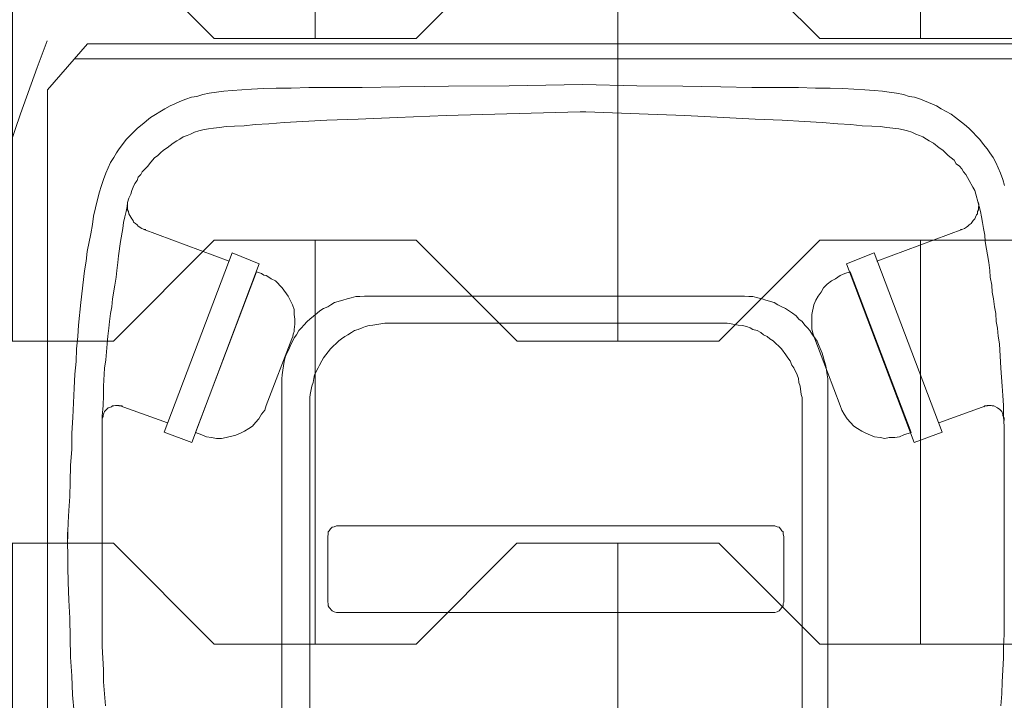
# Model space of a CAD drawing. Header units: inches. Extents: x 1156 to 71303, y -52654 to 51.
# Tile 85 of 151: x 60812 to 60861, y -43960 to -43926. Entities that reach past the tile are written whole.
import ezdxf

# ---------------------------------------------------------------- set-up
doc = ezdxf.new("R2010")
doc.units = ezdxf.units.IN
doc.header["$MEASUREMENT"] = 0
doc.linetypes.add('HIDDEN', pattern=[0.375, 0.25, -0.125])
doc.layers.get('0').update_dxf_attribs({"lineweight": 0})
doc.layers.get('Defpoints').update_dxf_attribs({"lineweight": 0})
for name, color, linetype, lineweight in [('p--kosz śmietnik', 252, 'Continuous', 0), ('p--szraf trawa', 104, 'Continuous', 0), ('p--szraf-podjazd', 251, 'Continuous', 0), ('p--wymiary-1-200', 7, 'Continuous', 0), ('P--zieleń', 94, 'Continuous', 0)]:
    doc.layers.add(name, color=color, linetype=linetype, lineweight=lineweight)
doc.styles.add('1-200', font='arial.ttf', dxfattribs={"width": 0.75, "height": 35})
doc.dimstyles.new('1-200', dxfattribs={"dimtxt": 35, "dimasz": 10, "dimexe": 15, "dimexo": 10, "dimgap": 0.09, "dimtad": 0, "dimdsep": 46, "dimtxsty": '1-200', "dimblk": 'OBLIQUE', "dimcen": 0.09, "dimadec": 0, "dimazin": 0, "dimtfac": 1, "dimtdec": 4, "dimtix": 1, "dimtofl": 0, "dimtmove": 0, "dimatfit": 3, "dimldrblk": 'OBLIQUE', "dimfxl": 15, "dimfxlon": 1, "dimtvp": 0.7, "dimtolj": 1, "dimtzin": 0, "dimarcsym": 0})

# ---------------------------------------------------------------- blocks, each defined once
blk = doc.blocks.new('_OBLIQUE')
at = {"color": 0, "linetype": 'ByBlock', "lineweight": -2}
for p, q in [((-0.5, -0.5), (0.5, 0.5)), ((0, 0), (0, 0))]:
    blk.add_line(p, q, dxfattribs=at)
blk = doc.blocks.new('*D732')
at = {"layer": 'Defpoints', "color": 0}
for p in [(60849.736, -43878.783), (60913.767, -44778.783), (61162.619, -44778.783)]:
    blk.add_point(p, dxfattribs=at)
at = {"layer": 'p--wymiary-1-200', "color": 0, "lineweight": -2}
for p, q in [((60898.767, -43878.783), (60928.767, -43878.783)), ((60913.767, -43878.783), (60913.767, -44778.783)), ((60928.767, -44778.783), (60898.767, -44778.783))]:
    blk.add_line(p, q, dxfattribs=at)
at = {"layer": 'p--wymiary-1-200', "color": 0, "lineweight": -2, "xscale": 10, "yscale": 10, "zscale": 10}
for p, rotation in [((60913.767, -43878.783), 90), ((60913.767, -44778.783), 270)]:
    blk.add_blockref('_OBLIQUE', p, dxfattribs=dict(at, rotation=rotation))
at = {"layer": 'p--wymiary-1-200', "color": 0, "linetype": 'Continuous', "ltscale": 12, "insert": (60888.753, -44328.783), "char_height": 35, "attachment_point": 5, "rotation": 90, "style": '1-200'}
blk.add_mtext('\\A1;900', dxfattribs=at)
blk = doc.blocks.new('kosz120L-rzut')
at = {"linetype": 'Continuous'}
for points in [[(26.482, 2.275), (26.482, 37.426)], [(-12.172, 16.836), (-12.172, 35.196)], [(14.879, 35.196), (14.879, 16.836)], [(-10.898, 17.723), (-10.898, 34.263)], [(13.491, 34.263), (13.491, 17.723)], [(-20.795, 32.193), (-20.749, 32.785)], [(23.661, 32.193), (23.616, 32.785)], [(25.254, 32.238), (25.163, 33.126)], [(25.277, 31.306), (25.254, 32.238)], [(-20.817, 31.601), (-20.795, 32.193)], [(23.707, 31.601), (23.661, 32.193)], [(-20.886, 30.418), (-20.817, 31.601)], [(23.707, 31.01), (23.707, 31.601)], [(25.345, 30.373), (25.277, 31.306)], [(23.775, 29.85), (23.707, 31.01)], [(-20.886, 29.85), (-20.886, 30.418)], [(25.39, 28.439), (25.345, 30.373)], [(-20.908, 29.258), (-20.886, 29.85)], [(23.775, 18.428), (23.775, 29.85)], [(-20.908, 18.952), (-20.908, 29.258)], [(25.436, 27.552), (25.39, 28.439)], [(-9.965, 27.825), (-9.897, 27.916)], [(-9.965, 27.711), (-9.965, 27.825)], [(-9.897, 27.916), (-9.76, 28.075)], [(-9.76, 28.075), (-9.669, 28.121)], [(-9.669, 28.121), (-9.556, 28.166)], [(-9.556, 28.166), (-9.442, 28.166)], [(-9.442, 28.166), (12.172, 28.166)], [(12.172, 28.166), (12.286, 28.121)], [(12.286, 28.121), (12.377, 28.075)], [(12.377, 28.075), (12.536, 27.916)], [(12.536, 27.916), (12.581, 27.825)], [(12.581, 27.825), (12.581, 27.711)], [(-9.988, 27.643), (-9.965, 27.711)], [(-9.988, 24.389), (-9.988, 27.643)], [(12.581, 27.711), (12.604, 27.643)], [(12.604, 27.643), (12.604, 24.389)], [(25.459, 26.664), (25.436, 27.552)], [(25.481, 25.914), (25.459, 26.664)], [(25.481, 25.277), (25.481, 25.914)], [(25.504, 24.753), (25.481, 25.277)], [(25.481, 24.458), (25.504, 24.594)], [(25.481, 24.162), (25.481, 24.458)], [(25.504, 24.185), (25.504, 24.753)], [(25.504, 24.594), (25.504, 24.185)], [(-9.965, 24.276), (-9.988, 24.389)], [(-9.965, 24.162), (-9.965, 24.276)], [(-9.897, 24.116), (-9.965, 24.162)], [(-9.829, 24.025), (-9.897, 24.116)], [(-9.76, 23.934), (-9.829, 24.025)], [(-9.669, 23.912), (-9.76, 23.934)], [(-9.556, 23.866), (-9.669, 23.912)], [(12.286, 23.912), (12.172, 23.866)], [(12.377, 23.934), (12.286, 23.912)], [(12.468, 24.025), (12.377, 23.934)], [(12.536, 24.116), (12.468, 24.025)], [(12.581, 24.162), (12.536, 24.116)], [(12.604, 24.389), (12.581, 24.276)], [(12.581, 24.276), (12.581, 24.162)], [(25.459, 23.707), (25.481, 24.162)], [(12.172, 23.866), (-9.556, 23.866)], [(25.436, 23.115), (25.459, 23.707)], [(25.39, 22.41), (25.436, 23.115)], [(25.368, 21.682), (25.39, 22.41)], [(25.345, 20.886), (25.368, 21.682)], [(25.277, 20.067), (25.345, 20.886)], [(25.277, 19.27), (25.277, 20.067)], [(-16.449, 19.748), (-17.837, 19.225)], [(-13.105, 10.898), (-16.449, 19.748)], [(-15.221, 19.498), (-14.993, 19.543)], [(-14.993, 19.543), (-14.766, 19.498)], [(15.994, 10.898), (19.339, 19.748)], [(17.86, 19.543), (17.632, 19.498)], [(18.11, 19.543), (17.86, 19.543)], [(18.36, 19.498), (18.11, 19.543)], [(19.339, 19.748), (20.704, 19.225)], [(-17.837, 19.225), (-14.47, 10.352)], [(-16.313, 19.248), (-15.949, 19.361)], [(-13.287, 11.285), (-16.313, 19.248)], [(-15.949, 19.361), (-15.721, 19.452)], [(-15.949, 19.361), (-15.949, 19.361)], [(-15.721, 19.452), (-15.494, 19.498)], [(-15.494, 19.498), (-15.221, 19.498)], [(-14.766, 19.498), (-14.493, 19.452)], [(-14.493, 19.452), (-14.288, 19.384)], [(-14.288, 19.384), (-14.06, 19.27)], [(-14.06, 19.27), (-13.855, 19.179)], [(-13.855, 19.179), (-13.651, 19.043)], [(-13.651, 19.043), (-13.469, 18.929)], [(16.131, 11.285), (19.157, 19.248)], [(16.517, 19.043), (16.335, 18.929)], [(16.722, 19.179), (16.517, 19.043)], [(16.927, 19.27), (16.722, 19.179)], [(17.154, 19.384), (16.927, 19.27)], [(17.632, 19.498), (17.154, 19.384)], [(20.704, 19.225), (17.336, 10.352)], [(18.611, 19.452), (18.36, 19.498)], [(18.838, 19.361), (18.611, 19.452)], [(19.157, 19.248), (18.838, 19.361)], [(18.838, 19.361), (18.838, 19.361)], [(25.231, 18.497), (25.277, 19.27)], [(-20.886, 18.428), (-20.908, 18.952)], [(-20.908, 18.656), (-20.908, 18.542)], [(-20.908, 18.656), (-20.908, 18.542)], [(-20.908, 18.542), (-20.886, 18.451)], [(-20.908, 18.542), (-20.886, 18.451)], [(-17.678, 18.77), (-19.998, 17.928)], [(-13.469, 18.929), (-13.127, 18.565)], [(-13.127, 18.565), (-12.991, 18.337)], [(16.017, 18.565), (15.88, 18.337)], [(16.176, 18.747), (16.017, 18.565)], [(16.335, 18.929), (16.176, 18.747)], [(20.544, 18.77), (22.888, 17.928)], [(23.73, 18.451), (23.775, 18.542)], [(23.73, 18.451), (23.775, 18.542)], [(23.775, 18.542), (23.775, 18.656)], [(23.775, 18.542), (23.775, 18.656)], [(-20.886, 18.451), (-20.84, 18.406)], [(-20.886, 18.451), (-20.84, 18.406)], [(-20.886, 17.905), (-20.886, 18.428)], [(-20.84, 18.406), (-20.84, 18.337)], [(-20.84, 18.406), (-20.84, 18.337)], [(-20.84, 18.337), (-20.795, 18.201)], [(-20.84, 18.337), (-20.795, 18.201)], [(-20.795, 18.201), (-20.704, 18.11)], [(-20.795, 18.201), (-20.704, 18.11)], [(-20.704, 18.11), (-20.59, 18.019)], [(-20.704, 18.11), (-20.59, 18.019)], [(-12.991, 18.337), (-12.877, 18.133)], [(-12.877, 18.133), (-12.786, 17.905)], [(15.721, 18.133), (15.653, 17.905)], [(15.88, 18.337), (15.721, 18.133)], [(23.479, 18.019), (23.661, 18.201)], [(23.479, 18.019), (23.661, 18.201)], [(23.661, 18.201), (23.707, 18.337)], [(23.661, 18.201), (23.707, 18.337)], [(23.707, 18.337), (23.73, 18.406)], [(23.707, 18.337), (23.73, 18.406)], [(23.73, 18.406), (23.73, 18.451)], [(23.73, 18.406), (23.73, 18.451)], [(23.73, 17.905), (23.775, 18.428)], [(25.163, 17.041), (25.231, 18.497)], [(-20.84, 17.405), (-20.886, 17.905)], [(-20.59, 18.019), (-20.408, 17.928)], [(-20.59, 18.019), (-20.408, 17.928)], [(-20.408, 17.928), (-20.317, 17.928)], [(-20.408, 17.928), (-20.317, 17.928)], [(-20.317, 17.928), (-20.271, 17.905)], [(-20.317, 17.928), (-20.271, 17.905)], [(-20.271, 17.905), (-20.089, 17.905)], [(-20.271, 17.905), (-20.089, 17.905)], [(-20.089, 17.905), (-20.067, 17.928)], [(-20.089, 17.905), (-20.067, 17.928)], [(-20.067, 17.928), (-19.953, 17.928)], [(-20.067, 17.928), (-19.953, 17.928)], [(-19.953, 17.928), (-19.907, 17.973)], [(-19.953, 17.928), (-19.907, 17.973)], [(-12.786, 17.905), (-12.786, 17.905)], [(-12.786, 17.905), (-11.535, 14.606)], [(-10.898, 17.723), (-10.898, 17.518)], [(-10.898, 17.723), (-10.898, 17.518)], [(13.491, 17.518), (13.491, 17.723)], [(13.491, 17.518), (13.491, 17.723)], [(15.653, 17.905), (14.379, 14.606)], [(15.653, 17.905), (15.63, 17.905)], [(22.774, 17.973), (22.797, 17.928)], [(22.774, 17.973), (22.797, 17.928)], [(22.797, 17.928), (22.933, 17.928)], [(22.797, 17.928), (22.933, 17.928)], [(22.933, 17.928), (22.956, 17.905)], [(22.933, 17.928), (22.956, 17.905)], [(22.956, 17.905), (23.115, 17.905)], [(22.956, 17.905), (23.115, 17.905)], [(23.115, 17.905), (23.206, 17.928)], [(23.115, 17.905), (23.206, 17.928)], [(23.206, 17.928), (23.275, 17.928)], [(23.206, 17.928), (23.275, 17.928)], [(23.275, 17.928), (23.32, 17.973)], [(23.275, 17.928), (23.32, 17.973)], [(23.32, 17.973), (23.479, 18.019)], [(23.32, 17.973), (23.479, 18.019)], [(23.707, 17.405), (23.73, 17.905)], [(-20.817, 16.95), (-20.84, 17.405)], [(-10.898, 17.518), (-10.852, 17.359)], [(-10.898, 17.518), (-10.852, 17.359)], [(-10.852, 17.359), (-10.807, 16.95)], [(-10.852, 17.359), (-10.807, 16.95)], [(13.4, 16.95), (13.469, 17.359)], [(13.4, 16.95), (13.469, 17.359)], [(13.469, 17.359), (13.491, 17.518)], [(13.469, 17.359), (13.491, 17.518)], [(23.707, 16.95), (23.707, 17.405)], [(-20.749, 16.062), (-20.817, 16.95)], [(-12.172, 16.836), (-12.172, 16.586)], [(-12.172, 16.836), (-12.172, 16.586)], [(-10.807, 16.95), (-10.739, 16.768)], [(-10.807, 16.95), (-10.739, 16.768)], [(-10.739, 16.768), (-10.716, 16.563)], [(-10.739, 16.768), (-10.716, 16.563)], [(13.287, 16.563), (13.332, 16.768)], [(13.287, 16.563), (13.332, 16.768)], [(13.332, 16.768), (13.4, 16.95)], [(13.332, 16.768), (13.4, 16.95)], [(14.879, 16.586), (14.879, 16.836)], [(14.879, 16.586), (14.879, 16.836)], [(23.661, 16.062), (23.707, 16.95)], [(25.14, 16.358), (25.163, 17.041)], [(-12.172, 16.586), (-12.149, 16.381)], [(-12.172, 16.586), (-12.149, 16.381)], [(-12.149, 16.381), (-12.104, 16.153)], [(-12.149, 16.381), (-12.104, 16.153)], [(-12.104, 16.153), (-12.081, 15.949)], [(-12.104, 16.153), (-12.081, 15.949)], [(-10.716, 16.563), (-10.648, 16.381)], [(-10.716, 16.563), (-10.648, 16.381)], [(-10.648, 16.381), (-10.488, 16.04)], [(-10.648, 16.381), (-10.488, 16.04)], [(13.082, 16.04), (13.264, 16.381)], [(13.082, 16.04), (13.264, 16.381)], [(13.264, 16.381), (13.287, 16.563)], [(13.264, 16.381), (13.287, 16.563)], [(14.788, 15.949), (14.834, 16.153)], [(14.788, 15.949), (14.834, 16.153)], [(14.834, 16.153), (14.857, 16.381)], [(14.834, 16.153), (14.857, 16.381)], [(14.857, 16.381), (14.879, 16.586)], [(14.857, 16.381), (14.879, 16.586)], [(25.072, 15.721), (25.14, 16.358)], [(-20.681, 14.857), (-20.749, 16.062)], [(-12.081, 15.949), (-12.013, 15.721)], [(-12.081, 15.949), (-12.013, 15.721)], [(-12.013, 15.721), (-11.899, 15.312)], [(-12.013, 15.721), (-11.899, 15.312)], [(-10.488, 16.04), (-10.397, 15.903)], [(-10.488, 16.04), (-10.397, 15.903)], [(-10.397, 15.903), (-10.306, 15.698)], [(-10.397, 15.903), (-10.306, 15.698)], [(-10.306, 15.698), (-10.193, 15.539)], [(-10.306, 15.698), (-10.193, 15.539)], [(12.809, 15.539), (12.9, 15.698)], [(12.809, 15.539), (12.9, 15.698)], [(12.9, 15.698), (13.014, 15.903)], [(12.9, 15.698), (13.014, 15.903)], [(13.014, 15.903), (13.082, 16.04)], [(13.014, 15.903), (13.082, 16.04)], [(14.72, 15.516), (14.766, 15.721)], [(14.72, 15.516), (14.766, 15.721)], [(14.766, 15.721), (14.788, 15.949)], [(14.766, 15.721), (14.788, 15.949)], [(23.525, 14.857), (23.593, 15.653)], [(23.593, 15.653), (23.661, 16.062)], [(25.049, 15.107), (25.072, 15.721)], [(-11.899, 15.312), (-11.74, 14.97)], [(-11.899, 15.312), (-11.74, 14.97)], [(-10.193, 15.539), (-10.102, 15.403)], [(-10.193, 15.539), (-10.102, 15.403)], [(-10.102, 15.403), (-9.874, 15.107)], [(-10.102, 15.403), (-9.874, 15.107)], [(12.468, 15.107), (12.809, 15.539)], [(12.468, 15.107), (12.809, 15.539)], [(14.47, 14.97), (14.538, 15.13)], [(14.47, 14.97), (14.538, 15.13)], [(14.538, 15.13), (14.629, 15.312)], [(14.538, 15.13), (14.629, 15.312)], [(14.629, 15.312), (14.72, 15.516)], [(14.629, 15.312), (14.72, 15.516)], [(-20.613, 14.47), (-20.681, 14.857)], [(-11.74, 14.97), (-11.649, 14.72)], [(-11.74, 14.97), (-11.649, 14.72)], [(-11.649, 14.72), (-11.535, 14.561)], [(-11.649, 14.72), (-11.535, 14.561)], [(-9.874, 15.107), (-9.465, 14.697)], [(-9.874, 15.107), (-9.465, 14.697)], [(-9.465, 14.697), (-9.305, 14.606)], [(-9.465, 14.697), (-9.305, 14.606)], [(11.922, 14.606), (12.058, 14.697)], [(11.922, 14.606), (12.058, 14.697)], [(12.058, 14.697), (12.468, 15.107)], [(12.058, 14.697), (12.468, 15.107)], [(14.265, 14.561), (14.47, 14.97)], [(14.265, 14.561), (14.47, 14.97)], [(23.502, 14.47), (23.525, 14.857)], [(24.981, 14.493), (25.049, 15.107)], [(-20.59, 14.083), (-20.613, 14.47)], [(-11.535, 14.606), (-11.535, 14.606)], [(-11.535, 14.606), (-11.444, 14.379)], [(-11.535, 14.561), (-11.421, 14.402)], [(-11.535, 14.561), (-11.421, 14.402)], [(-11.444, 14.379), (-11.376, 14.129)], [(-11.421, 14.402), (-11.285, 14.197)], [(-11.421, 14.402), (-11.285, 14.197)], [(-11.285, 14.197), (-11.171, 14.06)], [(-11.285, 14.197), (-11.171, 14.06)], [(-9.305, 14.606), (-9.169, 14.493)], [(-9.305, 14.606), (-9.169, 14.493)], [(-9.169, 14.493), (-8.987, 14.402)], [(-9.169, 14.493), (-8.987, 14.402)], [(-8.987, 14.402), (-8.85, 14.288)], [(-8.987, 14.402), (-8.85, 14.288)], [(-8.85, 14.288), (-8.668, 14.197)], [(-8.85, 14.288), (-8.668, 14.197)], [(-8.668, 14.197), (-8.463, 14.151)], [(-8.668, 14.197), (-8.463, 14.151)], [(-8.463, 14.151), (-8.327, 14.06)], [(-8.463, 14.151), (-8.327, 14.06)], [(10.898, 14.06), (11.103, 14.151)], [(10.898, 14.06), (11.103, 14.151)], [(11.103, 14.151), (11.285, 14.197)], [(11.103, 14.151), (11.285, 14.197)], [(11.285, 14.197), (11.421, 14.288)], [(11.285, 14.197), (11.421, 14.288)], [(11.421, 14.288), (11.603, 14.402)], [(11.421, 14.288), (11.603, 14.402)], [(11.603, 14.402), (11.762, 14.493)], [(11.603, 14.402), (11.762, 14.493)], [(11.762, 14.493), (11.922, 14.606)], [(11.762, 14.493), (11.922, 14.606)], [(13.901, 14.06), (14.038, 14.197)], [(13.901, 14.06), (14.038, 14.197)], [(14.038, 14.197), (14.151, 14.402)], [(14.038, 14.197), (14.151, 14.402)], [(14.151, 14.402), (14.265, 14.561)], [(14.151, 14.402), (14.265, 14.561)], [(14.265, 14.151), (14.242, 13.878)], [(14.311, 14.379), (14.265, 14.242)], [(14.265, 14.242), (14.265, 14.151)], [(14.333, 14.493), (14.311, 14.379)], [(14.379, 14.606), (14.333, 14.493)], [(14.379, 14.606), (14.379, 14.606)], [(23.457, 14.083), (23.502, 14.47)], [(24.958, 13.924), (24.981, 14.493)], [(-20.522, 13.742), (-20.59, 14.083)], [(-20.499, 13.355), (-20.522, 13.742)], [(-11.376, 14.129), (-11.376, 13.4)], [(-11.171, 14.06), (-11.034, 13.924)], [(-11.171, 14.06), (-11.034, 13.924)], [(-11.034, 13.924), (-10.898, 13.742)], [(-11.034, 13.924), (-10.898, 13.742)], [(-10.898, 13.742), (-10.739, 13.628)], [(-10.898, 13.742), (-10.739, 13.628)], [(-8.327, 14.06), (-8.145, 13.992)], [(-8.327, 14.06), (-8.145, 13.992)], [(-8.145, 13.992), (-7.94, 13.947)], [(-8.145, 13.992), (-7.94, 13.947)], [(-7.94, 13.947), (-7.735, 13.924)], [(-7.94, 13.947), (-7.735, 13.924)], [(-7.735, 13.924), (-7.394, 13.855)], [(-7.735, 13.924), (-7.394, 13.855)], [(-7.394, 13.855), (-7.189, 13.833)], [(-7.394, 13.855), (-7.189, 13.833)], [(-7.189, 13.833), (-6.985, 13.833)], [(-7.189, 13.833), (-6.985, 13.833)], [(9.578, 13.833), (-6.985, 13.833)], [(9.578, 13.833), (9.783, 13.833)], [(9.578, 13.833), (9.783, 13.833)], [(9.783, 13.833), (9.965, 13.855)], [(9.783, 13.833), (9.965, 13.855)], [(9.965, 13.855), (10.375, 13.924)], [(9.965, 13.855), (10.375, 13.924)], [(10.375, 13.924), (10.557, 13.947)], [(10.375, 13.924), (10.557, 13.947)], [(10.557, 13.947), (10.739, 13.992)], [(10.557, 13.947), (10.739, 13.992)], [(10.739, 13.992), (10.898, 14.06)], [(10.739, 13.992), (10.898, 14.06)], [(13.491, 13.628), (13.628, 13.742)], [(13.491, 13.628), (13.628, 13.742)], [(13.628, 13.742), (13.787, 13.924)], [(13.628, 13.742), (13.787, 13.924)], [(13.787, 13.924), (13.901, 14.06)], [(13.787, 13.924), (13.901, 14.06)], [(14.242, 13.878), (14.242, 13.628)], [(23.366, 13.355), (23.411, 13.742)], [(23.411, 13.742), (23.457, 14.083)], [(24.844, 12.809), (24.958, 13.924)], [(-20.431, 13.014), (-20.499, 13.355)], [(-11.376, 13.4), (-11.489, 12.923)], [(-10.739, 13.628), (-10.602, 13.469)], [(-10.739, 13.628), (-10.602, 13.469)], [(-10.602, 13.469), (-10.42, 13.332)], [(-10.602, 13.469), (-10.42, 13.332)], [(-10.42, 13.332), (-10.079, 13.105)], [(-10.42, 13.332), (-10.079, 13.105)], [(12.809, 13.105), (12.991, 13.218)], [(12.809, 13.105), (12.991, 13.218)], [(12.991, 13.218), (13.127, 13.332)], [(12.991, 13.218), (13.127, 13.332)], [(13.127, 13.332), (13.491, 13.628)], [(13.127, 13.332), (13.491, 13.628)], [(14.242, 13.628), (14.265, 13.4)], [(14.265, 13.4), (14.265, 13.15)], [(23.297, 13.014), (23.366, 13.355)], [(-20.385, 12.627), (-20.431, 13.014)], [(-11.58, 12.695), (-11.694, 12.49)], [(-11.489, 12.923), (-11.58, 12.695)], [(-10.079, 13.105), (-9.897, 13.014)], [(-10.079, 13.105), (-9.897, 13.014)], [(-9.897, 13.014), (-9.692, 12.923)], [(-9.897, 13.014), (-9.692, 12.923)], [(-9.692, 12.923), (-9.51, 12.809)], [(-9.692, 12.923), (-9.51, 12.809)], [(-9.51, 12.809), (-9.1, 12.695)], [(-9.51, 12.809), (-9.1, 12.695)], [(-9.1, 12.695), (-8.918, 12.627)], [(-9.1, 12.695), (-8.918, 12.627)], [(11.649, 12.627), (11.853, 12.695)], [(11.649, 12.627), (11.853, 12.695)], [(11.853, 12.695), (12.263, 12.809)], [(11.853, 12.695), (12.263, 12.809)], [(12.263, 12.809), (12.445, 12.923)], [(12.263, 12.809), (12.445, 12.923)], [(12.445, 12.923), (12.604, 13.014)], [(12.445, 12.923), (12.604, 13.014)], [(12.604, 13.014), (12.809, 13.105)], [(12.604, 13.014), (12.809, 13.105)], [(14.265, 13.15), (14.356, 12.923)], [(14.356, 12.923), (14.47, 12.695)], [(14.47, 12.695), (14.561, 12.49)], [(23.275, 12.627), (23.297, 13.014)], [(24.662, 11.239), (24.844, 12.809)], [(-20.317, 12.286), (-20.385, 12.627)], [(-20.294, 11.944), (-20.317, 12.286)], [(-11.853, 12.286), (-11.967, 12.081)], [(-11.694, 12.49), (-11.853, 12.286)], [(-8.918, 12.627), (-8.714, 12.581)], [(-8.918, 12.627), (-8.714, 12.581)], [(-8.714, 12.581), (-8.463, 12.513)], [(-8.714, 12.581), (-8.463, 12.513)], [(-8.463, 12.513), (-8.259, 12.513)], [(-8.463, 12.513), (-8.259, 12.513)], [(-8.259, 12.513), (-8.054, 12.49)], [(-8.259, 12.513), (-8.054, 12.49)], [(-8.054, 12.49), (-7.826, 12.49)], [(-8.054, 12.49), (-7.826, 12.49)], [(10.579, 12.49), (-7.826, 12.49)], [(10.579, 12.49), (10.784, 12.49)], [(10.579, 12.49), (10.784, 12.49)], [(10.784, 12.49), (11.012, 12.513)], [(10.784, 12.49), (11.012, 12.513)], [(11.012, 12.513), (11.216, 12.513)], [(11.012, 12.513), (11.216, 12.513)], [(11.216, 12.513), (11.444, 12.581)], [(11.216, 12.513), (11.444, 12.581)], [(11.444, 12.581), (11.649, 12.627)], [(11.444, 12.581), (11.649, 12.627)], [(14.561, 12.49), (14.857, 12.081)], [(23.161, 11.944), (23.275, 12.627)], [(-20.226, 11.558), (-20.294, 11.944)], [(-12.354, 11.74), (-12.559, 11.626)], [(-12.149, 11.899), (-12.354, 11.74)], [(-11.967, 12.081), (-12.149, 11.899)], [(14.857, 12.081), (15.198, 11.74)], [(15.198, 11.74), (15.403, 11.626)], [(23.092, 11.558), (23.161, 11.944)], [(-20.203, 11.216), (-20.226, 11.558)], [(-13.014, 11.376), (-13.287, 11.285)], [(-12.786, 11.467), (-13.014, 11.376)], [(-13.014, 11.376), (-13.014, 11.376)], [(-12.559, 11.626), (-12.786, 11.467)], [(15.403, 11.626), (15.516, 11.558)], [(15.516, 11.558), (15.653, 11.467)], [(15.653, 11.467), (15.767, 11.444)], [(15.767, 11.444), (15.88, 11.376)], [(15.88, 11.376), (16.131, 11.285)], [(15.88, 11.376), (15.88, 11.376)], [(23.047, 11.216), (23.092, 11.558)], [(24.571, 10.761), (24.662, 11.239)], [(-20.158, 10.83), (-20.203, 11.216)], [(-19.976, 9.783), (-20.158, 10.83)], [(-14.606, 10.761), (-18.861, 9.169)], [(-14.47, 10.352), (-13.105, 10.898)], [(17.336, 10.352), (15.994, 10.898)], [(17.496, 10.761), (21.75, 9.169)], [(22.979, 10.488), (23.001, 10.83)], [(23.001, 10.83), (23.047, 11.216)], [(24.526, 10.284), (24.571, 10.761)], [(22.865, 9.783), (22.979, 10.488)], [(24.344, 9.396), (24.526, 10.284)], [(-19.953, 9.465), (-19.976, 9.783)], [(22.751, 9.146), (22.865, 9.783)], [(-19.885, 9.146), (-19.953, 9.465)], [(24.253, 8.941), (24.344, 9.396)], [(-19.839, 8.85), (-19.885, 9.146)], [(-19.794, 8.554), (-19.839, 8.85)], [(-19.27, 8.896), (-19.384, 8.736)], [(-19.27, 8.896), (-19.384, 8.736)], [(-19.179, 8.964), (-19.27, 8.896)], [(-19.179, 8.964), (-19.27, 8.896)], [(-19.111, 9.032), (-19.179, 8.964)], [(-19.111, 9.032), (-19.179, 8.964)], [(-19.043, 9.078), (-19.111, 9.032)], [(-19.043, 9.078), (-19.111, 9.032)], [(-18.952, 9.146), (-19.043, 9.078)], [(-18.952, 9.146), (-19.043, 9.078)], [(-18.861, 9.169), (-18.952, 9.146)], [(-18.861, 9.169), (-18.952, 9.146)], [(-18.747, 9.191), (-18.861, 9.169)], [(-18.747, 9.191), (-18.861, 9.169)], [(21.727, 9.169), (21.614, 9.191)], [(21.727, 9.169), (21.614, 9.191)], [(21.818, 9.146), (21.727, 9.169)], [(21.818, 9.146), (21.727, 9.169)], [(22, 9.032), (21.818, 9.146)], [(22, 9.032), (21.818, 9.146)], [(22.046, 8.964), (22, 9.032)], [(22.046, 8.964), (22, 9.032)], [(22.137, 8.896), (22.046, 8.964)], [(22.137, 8.896), (22.046, 8.964)], [(22.228, 8.827), (22.137, 8.896)], [(22.228, 8.827), (22.137, 8.896)], [(22.251, 8.736), (22.228, 8.827)], [(22.251, 8.736), (22.228, 8.827)], [(22.66, 8.554), (22.728, 8.85)], [(22.728, 8.85), (22.751, 9.146)], [(24.207, 8.532), (24.253, 8.941)], [(-19.748, 8.304), (-19.794, 8.554)], [(-19.68, 8.054), (-19.748, 8.304)], [(-19.589, 8.304), (-19.634, 8.213)], [(-19.589, 8.304), (-19.634, 8.213)], [(-19.543, 8.463), (-19.589, 8.418)], [(-19.543, 8.463), (-19.589, 8.418)], [(-19.589, 8.418), (-19.589, 8.304)], [(-19.589, 8.418), (-19.589, 8.304)], [(-19.498, 8.577), (-19.543, 8.463)], [(-19.498, 8.577), (-19.543, 8.463)], [(-19.452, 8.668), (-19.498, 8.577)], [(-19.452, 8.668), (-19.498, 8.577)], [(-19.384, 8.736), (-19.452, 8.668)], [(-19.384, 8.736), (-19.452, 8.668)], [(22.319, 8.668), (22.251, 8.736)], [(22.319, 8.668), (22.251, 8.736)], [(22.364, 8.577), (22.319, 8.668)], [(22.364, 8.577), (22.319, 8.668)], [(22.455, 8.418), (22.364, 8.577)], [(22.455, 8.418), (22.364, 8.577)], [(22.478, 8.304), (22.455, 8.418)], [(22.478, 8.304), (22.455, 8.418)], [(22.524, 8.213), (22.478, 8.304)], [(22.524, 8.213), (22.478, 8.304)], [(22.546, 8.054), (22.592, 8.304)], [(22.592, 8.304), (22.66, 8.554)], [(24.116, 8.122), (24.207, 8.532)], [(-19.452, 7.258), (-19.68, 8.054)], [(-19.634, 8.099), (-19.657, 7.986)], [(-19.634, 8.099), (-19.657, 7.986)], [(-19.657, 7.986), (-19.657, 7.94)], [(-19.657, 7.986), (-19.657, 7.94)], [(-19.657, 7.94), (-19.634, 7.917)], [(-19.657, 7.94), (-19.634, 7.917)], [(-19.634, 8.213), (-19.634, 8.099)], [(-19.634, 8.213), (-19.634, 8.099)], [(-19.634, 7.917), (-19.634, 7.849)], [(-19.634, 7.917), (-19.634, 7.849)], [(22.455, 7.644), (22.524, 7.849)], [(22.524, 7.849), (22.524, 8.213)], [(22.524, 7.849), (22.524, 8.213)], [(22.524, 7.849), (22.546, 8.054)], [(23.934, 7.371), (24.116, 8.122)], [(22.319, 7.258), (22.364, 7.44)], [(22.364, 7.44), (22.455, 7.644)], [(23.821, 7.007), (23.934, 7.371)], [(-20.84, 6.712), (-20.931, 7.007)], [(-19.361, 7.098), (-19.452, 7.258)], [(-19.179, 6.757), (-19.361, 7.098)], [(22.046, 6.757), (22.16, 6.916)], [(22.16, 6.916), (22.251, 7.098)], [(22.251, 7.098), (22.319, 7.258)], [(23.707, 6.712), (23.821, 7.007)], [(-20.726, 6.393), (-20.84, 6.712)], [(-20.499, 5.87), (-20.726, 6.393)], [(-19.02, 6.461), (-19.179, 6.757)], [(-18.906, 6.325), (-19.02, 6.461)], [(21.796, 6.325), (21.864, 6.461)], [(21.864, 6.461), (22, 6.598)], [(22, 6.598), (22.046, 6.757)], [(23.366, 5.87), (23.593, 6.393)], [(23.593, 6.393), (23.707, 6.712)], [(-20.362, 5.62), (-20.499, 5.87)], [(-18.815, 6.188), (-18.906, 6.325)], [(-18.702, 6.052), (-18.815, 6.188)], [(-18.542, 5.938), (-18.702, 6.052)], [(-18.428, 5.756), (-18.542, 5.938)], [(21.295, 5.756), (21.432, 5.938)], [(21.432, 5.938), (21.523, 6.052)], [(21.523, 6.052), (21.796, 6.325)], [(23.206, 5.62), (23.366, 5.87)], [(-20.203, 5.392), (-20.362, 5.62)], [(-20.067, 5.187), (-20.203, 5.392)], [(-18.133, 5.529), (-18.428, 5.756)], [(-17.882, 5.256), (-18.133, 5.529)], [(20.749, 5.256), (20.886, 5.392)], [(20.886, 5.392), (21.022, 5.529)], [(21.022, 5.529), (21.181, 5.642)], [(21.181, 5.642), (21.295, 5.756)], [(22.933, 5.187), (23.07, 5.392)], [(23.07, 5.392), (23.206, 5.62)], [(-19.885, 4.983), (-20.067, 5.187)], [(-19.703, 4.732), (-19.885, 4.983)], [(-17.7, 5.142), (-17.882, 5.256)], [(-17.405, 4.914), (-17.7, 5.142)], [(-17.2, 4.801), (-17.405, 4.914)], [(20.089, 4.801), (20.271, 4.914)], [(20.271, 4.914), (20.567, 5.142)], [(20.567, 5.142), (20.749, 5.256)], [(22.592, 4.732), (22.774, 4.983)], [(22.774, 4.983), (22.933, 5.187)], [(-19.543, 4.573), (-19.703, 4.732)], [(-19.361, 4.368), (-19.543, 4.573)], [(-17.063, 4.71), (-17.2, 4.801)], [(-16.881, 4.596), (-17.063, 4.71)], [(-16.722, 4.527), (-16.881, 4.596)], [(-16.54, 4.459), (-16.722, 4.527)], [(-16.335, 4.368), (-16.54, 4.459)], [(19.202, 4.368), (19.407, 4.459)], [(19.407, 4.459), (19.566, 4.527)], [(19.566, 4.527), (19.771, 4.596)], [(19.771, 4.596), (19.93, 4.71)], [(19.93, 4.71), (20.089, 4.801)], [(22.023, 4.163), (22.592, 4.732)], [(-19.157, 4.163), (-19.361, 4.368)], [(-18.952, 3.981), (-19.157, 4.163)], [(-18.497, 3.64), (-18.952, 3.981)], [(-16.131, 4.3), (-16.335, 4.368)], [(-15.926, 4.254), (-16.131, 4.3)], [(-15.698, 4.209), (-15.926, 4.254)], [(-15.403, 4.163), (-15.698, 4.209)], [(-15.107, 4.141), (-15.403, 4.163)], [(-14.766, 4.095), (-15.107, 4.141)], [(-14.356, 4.072), (-14.766, 4.095)], [(-13.878, 4.05), (-14.356, 4.072)], [(-13.309, 3.981), (-13.878, 4.05)], [(-12.672, 3.959), (-13.309, 3.981)], [(-11.899, 3.89), (-12.672, 3.959)], [(14.766, 3.89), (15.516, 3.959)], [(15.516, 3.959), (16.199, 3.981)], [(16.199, 3.981), (16.745, 4.05)], [(16.745, 4.05), (17.223, 4.072)], [(17.223, 4.072), (17.632, 4.095)], [(17.632, 4.095), (17.973, 4.141)], [(17.973, 4.141), (18.269, 4.163)], [(18.269, 4.163), (18.519, 4.209)], [(18.519, 4.209), (18.793, 4.254)], [(18.793, 4.254), (18.997, 4.3)], [(18.997, 4.3), (19.202, 4.368)], [(21.386, 3.64), (21.796, 3.981)], [(21.796, 3.981), (22.023, 4.163)], [(-18.292, 3.481), (-18.497, 3.64)], [(-18.042, 3.344), (-18.292, 3.481)], [(-11.012, 3.845), (-11.899, 3.89)], [(-9.92, 3.777), (-11.012, 3.845)], [(-8.577, 3.731), (-9.92, 3.777)], [(-7.007, 3.64), (-8.577, 3.731)], [(-5.096, 3.549), (-7.007, 3.64)], [(-2.821, 3.458), (-5.096, 3.549)], [(-0.182, 3.367), (-2.821, 3.458)], [(0.091, 3.367), (3.731, 3.458)], [(3.731, 3.458), (6.734, 3.549)], [(6.734, 3.549), (9.169, 3.64)], [(9.169, 3.64), (11.103, 3.731)], [(11.103, 3.731), (12.65, 3.777)], [(12.65, 3.777), (13.833, 3.845)], [(13.833, 3.845), (14.766, 3.89)], [(20.681, 3.208), (21.386, 3.64)], [(-17.791, 3.208), (-18.042, 3.344)], [(-17.564, 3.071), (-17.791, 3.208)], [(-16.768, 2.73), (-17.564, 3.071)], [(-0.182, 3.367), (0.091, 3.367)], [(19.93, 2.844), (20.18, 2.958)], [(20.18, 2.958), (20.408, 3.071)], [(20.408, 3.071), (20.681, 3.208)], [(-16.472, 2.639), (-16.768, 2.73)], [(-16.199, 2.594), (-16.472, 2.639)], [(-15.926, 2.503), (-16.199, 2.594)], [(-15.585, 2.434), (-15.926, 2.503)], [(18.474, 2.434), (18.793, 2.503)], [(18.793, 2.503), (19.088, 2.594)], [(19.088, 2.594), (19.361, 2.639)], [(19.361, 2.639), (19.634, 2.73)], [(19.634, 2.73), (19.93, 2.844)], [(-15.221, 2.389), (-15.585, 2.434)], [(-14.879, 2.343), (-15.221, 2.389)], [(-14.47, 2.298), (-14.879, 2.343)], [(-14.015, 2.275), (-14.47, 2.298)], [(-13.469, 2.23), (-14.015, 2.275)], [(-12.923, 2.207), (-13.469, 2.23)], [(-12.286, 2.184), (-12.923, 2.207)], [(-11.558, 2.184), (-12.286, 2.184)], [(-10.716, 2.161), (-11.558, 2.184)], [(-9.692, 2.161), (-10.716, 2.161)], [(-8.418, 2.161), (-9.692, 2.161)], [(-6.871, 2.116), (-8.418, 2.161)], [(-4.983, 2.093), (-6.871, 2.116)], [(-2.707, 2.07), (-4.983, 2.093)], [(-0.023, 2.002), (-2.707, 2.07)], [(-0.023, 2.002), (3.617, 2.07)], [(3.617, 2.07), (6.621, 2.093)], [(6.621, 2.093), (9.032, 2.116)], [(9.032, 2.116), (10.898, 2.161)], [(10.898, 2.161), (13.537, 2.161)], [(13.537, 2.161), (14.424, 2.184)], [(14.424, 2.184), (15.152, 2.184)], [(15.152, 2.184), (15.789, 2.207)], [(15.789, 2.207), (16.381, 2.23)], [(16.381, 2.23), (16.859, 2.275)], [(16.859, 2.275), (17.336, 2.298)], [(17.336, 2.298), (17.746, 2.343)], [(17.746, 2.343), (18.11, 2.389)], [(18.11, 2.389), (18.474, 2.434)], [(24.503, 0), (26.482, 2.275)], [(-0.023, 0.728), (-22.251, 0.728)], [(0, 0.728), (25.14, 0.728)], [(-0.023, 0), (-21.614, 0)], [(0, 0), (24.503, 0)]]:
    blk.add_lwpolyline(points, dxfattribs=at)

msp = doc.modelspace()

# ---------------------------------------------------------------- hatches: boundary and pattern name
at = {"layer": 'p--szraf trawa'}
h = msp.add_hatch(dxfattribs=at)
h.set_pattern_fill('26-Posypka z piasku', color=256, scale=2000000.0)
h.set_pattern_definition([(10, (800000, 1200000), (637500, 2143300), [0, -2000000]), (12, (1400000, 200000), (171000, 2081000), [0, -2000000]), (-3, (0, -200000), (1103300, 1945000), [0, -3000000]), (-82, (200000, 100000), (2370200, -2494400), [0, -1000000]), (23, (0, -100000), (2197200, 5061000), [0, -1600000]), (58, (-400000, -600000), (2437800, 2014200), [0, -1200000]), (79, (-400000, 600000), (-1499800, 1717700), [0, -600000]), (40, (800000, 1200000), (-519500, 2174900), [0, -2000000]), (92, (1400000, 200000), (-2019700, 529800), [0, -2000000]), (-43, (0, -200000), (2095400, 780700), [0, -3000000]), (-12, (200000, 100000), (3154600, 1374100), [0, -1000000]), (63, (0, -100000), (-1570000, 5289000), [0, -1800000]), (6, (-400000, -600000), (3088100, -680900), [0, -1200000]), (138, (-400000, 600000), (-2244800, -400900), [0, -600000])])
edge = h.paths.add_edge_path()
edge.add_line((62742.869, -44778.783), (62682.177, -41051.307))
edge.add_line((62682.177, -41051.307), (59879.631, -41051.97))
edge.add_line((59879.631, -41051.97), (59939.388, -44778.783))
edge.add_line((59939.388, -44778.783), (60055.424, -44778.783))
edge.add_line((60055.424, -44778.783), (60055.424, -44436.783))
edge.add_line((60055.424, -44436.783), (59955.424, -44436.783))
edge.add_line((59955.424, -44436.783), (59955.424, -44170.783))
edge.add_line((59955.424, -44170.783), (60055.424, -44170.783))
edge.add_line((60055.424, -44170.783), (60055.424, -42728.783))
edge.add_line((60055.424, -42728.783), (60413.424, -42728.783))
edge.add_line((60413.424, -42728.783), (60413.424, -42820.783))
edge.add_line((60413.424, -42820.783), (61516.825, -42820.783))
edge.add_line((61516.825, -42820.783), (61516.825, -42378.783))
edge.add_line((61516.825, -42378.783), (61063.425, -42378.783))
edge.add_line((61063.425, -42378.783), (61063.425, -41594.383))
edge.add_line((61063.425, -41594.383), (62363.425, -41594.383))
edge.add_line((62363.425, -41594.383), (62363.425, -42378.783))
edge.add_line((62363.425, -42378.783), (61910.025, -42378.783))
edge.add_line((61910.025, -42378.783), (61910.025, -42820.783))
edge.add_line((61910.025, -42820.783), (62156.424, -42820.783))
edge.add_line((62156.424, -42820.783), (62156.424, -43178.783))
edge.add_arc((62298.424, -43178.783), 142, 180, 270)
edge.add_line((62298.424, -43320.783), (62331.424, -43320.783))
edge.add_line((62331.424, -43320.783), (62331.424, -43736.783))
edge.add_arc((62303.522, -43881.314), 147.2, 79.07361, 182.12898)
edge.add_line((62156.424, -43886.783), (60877.424, -43886.783))
edge.add_line((60877.424, -43886.783), (60877.325, -43984.783))
edge.add_line((60877.325, -43984.783), (60615.424, -43984.783))
edge.add_line((60615.424, -43984.783), (60615.424, -43886.909))
edge.add_arc((60621.444, -44028.827), 142.045, 92.42905, 181.06893)
edge.add_line((60479.424, -44031.476), (60479.424, -44778.783))
edge.add_line((60479.424, -44778.783), (62742.869, -44778.783))
h = msp.add_hatch(dxfattribs=at)
h.set_pattern_fill('26-Posypka z piasku', color=256, scale=50)
h.set_pattern_definition([(10, (20, 30), (15.937785, 53.581592), [0, -50]), (12, (35, 5), (4.27663, 52.026055), [0, -50]), (-3, (0, -5), (27.582536, 48.623078), [0, -75]), (-82, (5, 2.5), (59.25552, -62.36011), [0, -25]), (23, (0, -2.5), (54.93103, 126.52107), [0, -40]), (58, (-10, -15), (60.945147, 50.355626), [0, -30]), (79, (-10, 15), (-37.494908, 42.943356), [0, -15]), (40, (20, 30), (-12.98827, 54.371912), [0, -50]), (92, (35, 5), (-50.493034, 13.245888), [0, -50]), (-43, (0, -5), (52.38376, 19.517726), [0, -75]), (-12, (5, 2.5), (78.865917, 34.353562), [0, -25]), (63, (0, -2.5), (-39.24657, 132.22975), [0, -45]), (6, (-10, -15), (77.202354, -17.023413), [0, -30]), (138, (-10, 15), (-56.120946, -10.021946), [0, -15])])
edge = h.paths.add_edge_path()
edge.add_line((62742.869, -44778.783), (62682.177, -41051.307))
edge.add_line((62682.177, -41051.307), (59879.631, -41051.97))
edge.add_line((59879.631, -41051.97), (59939.388, -44778.783))
edge.add_line((59939.388, -44778.783), (60055.424, -44778.783))
edge.add_line((60055.424, -44778.783), (60055.424, -44436.783))
edge.add_line((60055.424, -44436.783), (59955.424, -44436.783))
edge.add_line((59955.424, -44436.783), (59955.424, -44170.783))
edge.add_line((59955.424, -44170.783), (60055.424, -44170.783))
edge.add_line((60055.424, -44170.783), (60055.424, -42728.783))
edge.add_line((60055.424, -42728.783), (60413.424, -42728.783))
edge.add_line((60413.424, -42728.783), (60413.424, -42820.783))
edge.add_line((60413.424, -42820.783), (61516.825, -42820.783))
edge.add_line((61516.825, -42820.783), (61516.825, -42378.783))
edge.add_line((61516.825, -42378.783), (61063.425, -42378.783))
edge.add_line((61063.425, -42378.783), (61063.425, -41594.383))
edge.add_line((61063.425, -41594.383), (62363.425, -41594.383))
edge.add_line((62363.425, -41594.383), (62363.425, -42378.783))
edge.add_line((62363.425, -42378.783), (61910.025, -42378.783))
edge.add_line((61910.025, -42378.783), (61910.025, -42820.783))
edge.add_line((61910.025, -42820.783), (62156.424, -42820.783))
edge.add_line((62156.424, -42820.783), (62156.424, -43178.783))
edge.add_arc((62298.424, -43178.783), 142, 180, 270)
edge.add_line((62298.424, -43320.783), (62331.424, -43320.783))
edge.add_line((62331.424, -43320.783), (62331.424, -43736.783))
edge.add_arc((62303.522, -43881.314), 147.2, 79.07361, 182.12898)
edge.add_line((62156.424, -43886.783), (60877.424, -43886.783))
edge.add_line((60877.424, -43886.783), (60877.325, -43984.783))
edge.add_line((60877.325, -43984.783), (60615.424, -43984.783))
edge.add_line((60615.424, -43984.783), (60615.424, -43886.909))
edge.add_arc((60621.444, -44028.827), 142.045, 92.42905, 181.06893)
edge.add_line((60479.424, -44031.476), (60479.424, -44778.783))
edge.add_line((60479.424, -44778.783), (62742.869, -44778.783))
at = {"layer": 'p--szraf-podjazd'}
h = msp.add_hatch(dxfattribs=at)
h.set_pattern_fill('TURFSTNE', color=256, scale=5)
h.set_pattern_definition([(0, (224.56, -2961.97), (0, 120), [15, -25]), (90, (212.06, -2949.47), (-80, 5e-15), [15, -25]), (45, (239.56, -2961.97), (-20.010768, 20.010768), [17.6775, -10.6065]), (45, (232.06, -2954.47), (-20.010768, 20.010768), [17.6775, -10.6065]), (135, (264.56, -2961.97), (20.010768, 20.010768), [17.6775, -10.6065]), (135, (232.06, -2954.47), (20.010768, 20.010768), [17.6775, -10.6065])])
edge = h.paths.add_edge_path()
edge.add_line((62323.424, -43328.783), (62323.424, -43728.783))
edge.add_arc((62301.192, -43879.929), 152.773, 81.6327, 179.56989)
edge.add_line((62148.424, -43878.783), (60621.424, -43878.783))
edge.add_arc((60621.424, -44028.783), 150, 90, 180)
edge.add_line((60471.424, -44028.783), (60471.424, -44778.783))
edge.add_line((60471.424, -44778.783), (60063.424, -44778.783))
edge.add_line((60063.424, -44778.783), (60063.424, -44428.783))
edge.add_line((60063.424, -44428.783), (59963.424, -44428.783))
edge.add_line((59963.424, -44428.783), (59963.424, -44178.783))
edge.add_line((59963.424, -44178.783), (60063.424, -44178.783))
edge.add_line((60063.424, -44178.783), (60063.424, -42731.295))
edge.add_line((60063.424, -42731.295), (60413.424, -42731.295))
edge.add_line((60413.424, -42731.295), (60413.424, -43328.783))
edge.add_line((60413.424, -43328.783), (62323.424, -43328.783))
edge.add_line((62323.424, -43328.783), (62323.424, -43328.783))
h = msp.add_hatch(dxfattribs=at)
h.set_pattern_fill('FINETTA', color=256, scale=5)
h.set_pattern_definition([(0, (207.061, -2961.97), (15, 15), [10, -20]), (0, (222.061, -2956.97), (15, 15), [10, -20]), (90, (212.061, -2961.97), (-15, 15), [20, -10]), (45, (217.061, -2961.97), (-15, 15), [7.071068, -14.1421356]), (135, (207.061, -2961.97), (-15, -15), [7.071068, -14.1421356])])
h.paths.add_polyline_path([(60871.424, -43986.783), (60621.424, -43986.783), (60621.424, -43878.783), (60871.424, -43878.783)])

# ---------------------------------------------------------------- linework, layer by layer
at = {"layer": 'P--zieleń', "color": 84, "linetype": 'HIDDEN', "ltscale": 100}
for centre in [(61001.167, -43997.158), (61026.94, -44079.466)]:
    msp.add_circle(centre, 200, dxfattribs=at)

# ---------------------------------------------------------------- block references
at = {"layer": 'p--kosz śmietnik', "rotation": 180}
msp.add_blockref('kosz120L-rzut', (60840.301, -43927.232), dxfattribs=at)

# ---------------------------------------------------------------- dimensions: what is measured, and where the dimension line sits
at = {"layer": 'p--wymiary-1-200'}
dim = msp.add_linear_dim(base=(60913.767, -44778.783), p1=(60849.736, -43878.783), p2=(61162.619, -44778.783), angle=90, dimstyle='1-200', dxfattribs=at)
dim.commit()
dim.dimension.update_dxf_attribs({"geometry": '*D732', "text_midpoint": (60888.753, -44328.783)})

doc.saveas('drawing.dxf')
